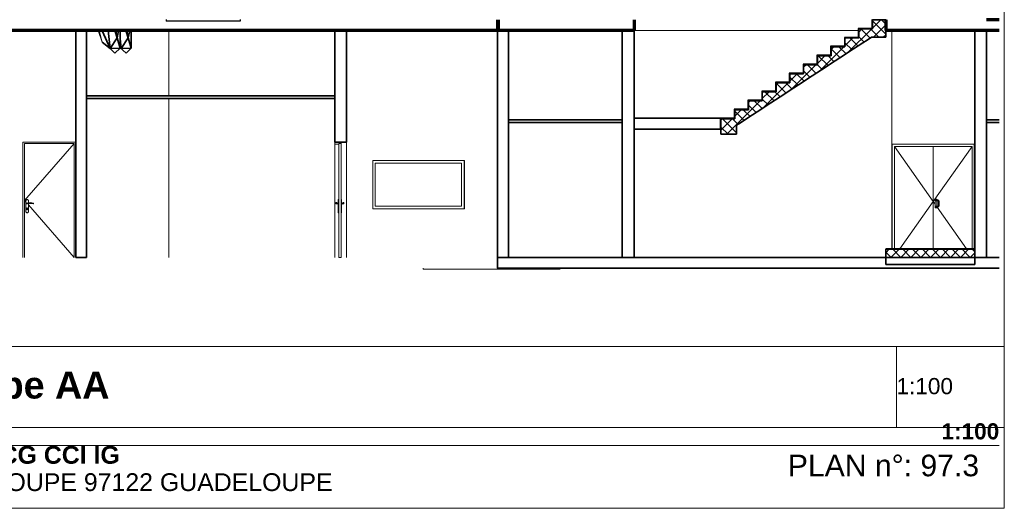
# Model space of a CAD drawing. Header units: millimetres. Extents: x 4 to 415, y 5 to 292.
# Tile 19 of 30: x 232 to 415, y 5 to 96. Entities that reach past the tile are written whole.
import ezdxf
from ezdxf.enums import TextEntityAlignment as Align
from ezdxf.xclip import XClip

# ---------------------------------------------------------------- set-up
doc = ezdxf.new("R2010")
doc.units = ezdxf.units.MM
doc.header["$MEASUREMENT"] = 0
doc.header["$XCLIPFRAME"] = 0
for name, color, linetype in [('01-007-DESSINS IMPORTES_GEOMETRE_EXTERNES_XREF', 7, 'Continuous'), ('01-014-01-VRD EXISTANTS', 7, 'Continuous'), ('02-001-DALLES', 7, 'Continuous'), ('02-006-STRUCTURE BETON PORTEUR', 7, 'Continuous'), ('02-016-ESCALIERS', 7, 'Continuous'), ('09-001-TEXTES', 7, 'Continuous'), ('Nouveau_01-011-02-ENVIRONNEMENT-VEGETATION CREEE', 7, 'Continuous'), ('Nouveau_02-005-REVETEMENT DE SOL', 7, 'Continuous'), ('Nouveau_02-022-FAUX PLAFOND', 7, 'Continuous')]:
    doc.layers.add(name, color=color, linetype=linetype)
doc.styles.add('STYLE_GENERE_1', font='Arial Bold.ttf')
doc.styles.add('STYLE_GENERE_2', font='Arial.ttf')
pattern_1 = [(45, (537.3877, 51.5518), (-0.919239, 0.919239), []), (135, (537.3877, 51.5518), (0.919239, 0.919239), [])]
pattern_2 = [(45, (537.3877, 51.5518), (-0.919239, 0.919239), []), (135, (537.3877, 51.5518), (0.919239, 0.919239), [])]

# ---------------------------------------------------------------- blocks, each defined once
blk = doc.blocks.new('Dessin_1_1', base_point=(537.39, 51.55))
at = {"layer": '02-016-ESCALIERS', "linetype": 'Continuous', "lineweight": 5}
h = blk.add_hatch(dxfattribs=at)
h.set_pattern_fill('Béton_armé_0001', color=1, style=0, pattern_type=2)
h.set_pattern_definition(pattern_2)
h.paths.add_polyline_path([(389.6, 91.88), (390.4, 92.41), (393.01, 92.41), (393.01, 94.11), (393.01, 95.61), (390.55, 95.61), (390.55, 93.94), (388, 93.94), (388, 92.27), (385.45, 92.27), (385.45, 90.61), (382.89, 90.61), (382.89, 88.94), (380.34, 88.94), (380.34, 87.27), (377.78, 87.27), (377.78, 85.61), (375.23, 85.61), (375.23, 83.94), (372.68, 83.94), (372.68, 82.27), (370.12, 82.27), (370.12, 80.61), (367.57, 80.61), (367.57, 78.94), (365.02, 78.94), (365.02, 77.27), (362.46, 77.27), (362.46, 74.41), (365.36, 74.41), (365.36, 76.06), (365.77, 76.33), (366.62, 76.88), (367.47, 77.44), (368.32, 78), (369.17, 78.55), (370.02, 79.11), (370.87, 79.66), (371.73, 80.22), (372.58, 80.77), (373.43, 81.33), (374.28, 81.88), (375.13, 82.44), (375.98, 83), (376.83, 83.55), (377.68, 84.11), (378.53, 84.66), (379.39, 85.22), (380.24, 85.77), (381.09, 86.33), (381.94, 86.88), (382.79, 87.44), (383.64, 88), (384.49, 88.55), (385.34, 89.11), (386.2, 89.66), (387.05, 90.22), (387.9, 90.77), (388.75, 91.33)])
h = blk.add_hatch(dxfattribs=at)
h.set_pattern_fill('Béton_0001', color=1, style=0, pattern_type=2)
h.set_pattern_definition(pattern_1)
h.paths.add_polyline_path([(390.45, 95.61), (393.01, 95.61), (393.01, 95.71), (390.45, 95.71)])
h = blk.add_hatch(dxfattribs=at)
h.set_pattern_fill('Béton_0001', color=1, style=0, pattern_type=2)
h.set_pattern_definition(pattern_1)
h.paths.add_polyline_path([(390.45, 95.61), (390.45, 93.94), (390.55, 93.94), (390.55, 95.61)])
h = blk.add_hatch(dxfattribs=at)
h.set_pattern_fill('Béton_0001', color=1, style=0, pattern_type=2)
h.set_pattern_definition(pattern_1)
h.paths.add_polyline_path([(387.9, 93.94), (390.45, 93.94), (390.45, 94.04), (387.9, 94.04)])
h = blk.add_hatch(dxfattribs=at)
h.set_pattern_fill('Béton_0001', color=1, style=0, pattern_type=2)
h.set_pattern_definition(pattern_1)
h.paths.add_polyline_path([(387.9, 93.94), (387.9, 92.27), (388, 92.27), (388, 93.94)])
h = blk.add_hatch(dxfattribs=at)
h.set_pattern_fill('Béton_0001', color=1, style=0, pattern_type=2)
h.set_pattern_definition(pattern_1)
h.paths.add_polyline_path([(385.34, 92.27), (387.9, 92.27), (387.9, 92.37), (385.34, 92.37)])
h = blk.add_hatch(dxfattribs=at)
h.set_pattern_fill('Béton_0001', color=1, style=0, pattern_type=2)
h.set_pattern_definition(pattern_1)
h.paths.add_polyline_path([(385.34, 92.27), (385.34, 90.61), (385.44, 90.61), (385.44, 92.27)])
h = blk.add_hatch(dxfattribs=at)
h.set_pattern_fill('Béton_0001', color=1, style=0, pattern_type=2)
h.set_pattern_definition(pattern_1)
h.paths.add_polyline_path([(382.79, 90.61), (385.34, 90.61), (385.34, 90.71), (382.79, 90.71)])
h = blk.add_hatch(dxfattribs=at)
h.set_pattern_fill('Béton_0001', color=1, style=0, pattern_type=2)
h.set_pattern_definition(pattern_1)
h.paths.add_polyline_path([(382.79, 90.61), (382.79, 88.94), (382.89, 88.94), (382.89, 90.61)])
h = blk.add_hatch(dxfattribs=at)
h.set_pattern_fill('Béton_0001', color=1, style=0, pattern_type=2)
h.set_pattern_definition(pattern_1)
h.paths.add_polyline_path([(380.24, 88.94), (382.79, 88.94), (382.79, 89.04), (380.24, 89.04)])
h = blk.add_hatch(dxfattribs=at)
h.set_pattern_fill('Béton_0001', color=1, style=0, pattern_type=2)
h.set_pattern_definition(pattern_1)
h.paths.add_polyline_path([(380.24, 88.94), (380.24, 87.27), (380.34, 87.27), (380.34, 88.94)])
h = blk.add_hatch(dxfattribs=at)
h.set_pattern_fill('Béton_0001', color=1, style=0, pattern_type=2)
h.set_pattern_definition(pattern_1)
h.paths.add_polyline_path([(377.68, 87.27), (380.24, 87.27), (380.24, 87.37), (377.68, 87.37)])
h = blk.add_hatch(dxfattribs=at)
h.set_pattern_fill('Béton_0001', color=1, style=0, pattern_type=2)
h.set_pattern_definition(pattern_1)
h.paths.add_polyline_path([(377.68, 87.27), (377.68, 85.61), (377.78, 85.61), (377.78, 87.27)])
h = blk.add_hatch(dxfattribs=at)
h.set_pattern_fill('Béton_0001', color=1, style=0, pattern_type=2)
h.set_pattern_definition(pattern_1)
h.paths.add_polyline_path([(372.58, 83.94), (375.13, 83.94), (375.13, 84.04), (372.58, 84.04)])
h = blk.add_hatch(dxfattribs=at)
h.set_pattern_fill('Béton_0001', color=1, style=0, pattern_type=2)
h.set_pattern_definition(pattern_1)
h.paths.add_polyline_path([(375.13, 85.61), (377.68, 85.61), (377.68, 85.71), (375.13, 85.71)])
h = blk.add_hatch(dxfattribs=at)
h.set_pattern_fill('Béton_0001', color=1, style=0, pattern_type=2)
h.set_pattern_definition(pattern_1)
h.paths.add_polyline_path([(375.13, 85.61), (375.13, 83.94), (375.23, 83.94), (375.23, 85.61)])
h = blk.add_hatch(dxfattribs=at)
h.set_pattern_fill('Béton_0001', color=1, style=0, pattern_type=2)
h.set_pattern_definition(pattern_1)
h.paths.add_polyline_path([(370.02, 82.27), (372.58, 82.27), (372.58, 82.37), (370.02, 82.37)])
h = blk.add_hatch(dxfattribs=at)
h.set_pattern_fill('Béton_0001', color=1, style=0, pattern_type=2)
h.set_pattern_definition(pattern_1)
h.paths.add_polyline_path([(370.02, 82.27), (370.02, 80.61), (370.12, 80.61), (370.12, 82.27)])
h = blk.add_hatch(dxfattribs=at)
h.set_pattern_fill('Béton_0001', color=1, style=0, pattern_type=2)
h.set_pattern_definition(pattern_1)
h.paths.add_polyline_path([(372.58, 83.94), (372.58, 82.27), (372.68, 82.27), (372.68, 83.94)])
h = blk.add_hatch(dxfattribs=at)
h.set_pattern_fill('Béton_0001', color=1, style=0, pattern_type=2)
h.set_pattern_definition(pattern_1)
h.paths.add_polyline_path([(367.47, 80.61), (370.02, 80.61), (370.02, 80.71), (367.47, 80.71)])
h = blk.add_hatch(dxfattribs=at)
h.set_pattern_fill('Béton_0001', color=1, style=0, pattern_type=2)
h.set_pattern_definition(pattern_1)
h.paths.add_polyline_path([(367.47, 80.61), (367.47, 78.94), (367.57, 78.94), (367.57, 80.61)])
h = blk.add_hatch(dxfattribs=at)
h.set_pattern_fill('Béton_0001', color=1, style=0, pattern_type=2)
h.set_pattern_definition(pattern_1)
h.paths.add_polyline_path([(364.92, 78.94), (367.47, 78.94), (367.47, 79.04), (364.92, 79.04)])
h = blk.add_hatch(dxfattribs=at)
h.set_pattern_fill('Béton_0001', color=1, style=0, pattern_type=2)
h.set_pattern_definition(pattern_1)
h.paths.add_polyline_path([(364.92, 78.94), (364.92, 77.27), (365.02, 77.27), (365.02, 78.94)])
h = blk.add_hatch(dxfattribs=at)
h.set_pattern_fill('Béton_0001', color=1, style=0, pattern_type=2)
h.set_pattern_definition(pattern_1)
h.paths.add_polyline_path([(362.36, 77.27), (364.92, 77.27), (364.92, 77.37), (362.36, 77.37)])
h = blk.add_hatch(dxfattribs=at)
h.set_pattern_fill('Béton_0001', color=1, style=0, pattern_type=2)
h.set_pattern_definition(pattern_1)
h.paths.add_polyline_path([(362.36, 77.27), (362.36, 75.71), (362.46, 75.71), (362.46, 77.27)])
h = blk.add_hatch(dxfattribs=at)
h.set_pattern_fill('Béton_0001', color=1, style=0, pattern_type=2)
h.set_pattern_definition(pattern_1)
h.paths.add_polyline_path([(393.01, 53.05), (409.51, 53.05), (409.51, 53.15), (393.01, 53.15)])
h = blk.add_hatch(dxfattribs=at)
h.set_pattern_fill('Béton_armé_0001', color=1, style=0, pattern_type=2)
h.set_pattern_definition(pattern_2)
h.paths.add_polyline_path([(393.01, 53.05), (393.01, 51.55), (409.51, 51.55), (409.51, 53.05)])
at = {"layer": '01-014-01-VRD EXISTANTS', "color": 8, "linetype": 'Continuous', "lineweight": 5}
for p, q in [((307.23, 49.35), (307.23, 49.55)), ((307.23, 49.35), (321.03, 49.35)), ((321.03, 49.35), (321.03, 49.55)), ((321.03, 49.35), (332.65, 49.35))]:
    blk.add_line(p, q, dxfattribs=at)
at = {"layer": '02-001-DALLES', "color": 7, "linetype": 'Continuous', "lineweight": 70}
for p, q in [((321.03, 95.65), (321.03, 93.65)), ((321.16, 95.65), (321.16, 93.65)), ((346.36, 95.65), (346.36, 93.65)), ((393.01, 95.65), (393.01, 93.65)), ((414.06, 95.65), (411.71, 95.65)), ((242.82, 93.65), (195.56, 93.65)), ((244.82, 93.65), (242.82, 93.65)), ((290.85, 93.65), (244.82, 93.65)), ((293.05, 93.65), (290.85, 93.65)), ((321.03, 93.65), (293.05, 93.65)), ((323.03, 93.65), (321.16, 93.65)), ((344.16, 93.65), (323.03, 93.65)), ((346.36, 93.65), (344.16, 93.65)), ((409.51, 93.65), (393.01, 93.65)), ((411.71, 93.65), (409.51, 93.65)), ((414.06, 93.65), (411.71, 93.65))]:
    blk.add_line(p, q, dxfattribs=at)
at = {"layer": '02-001-DALLES', "color": 7, "linetype": 'Continuous', "lineweight": 35}
for p, q in [((362.36, 77.37), (346.36, 77.37)), ((362.36, 75.37), (346.36, 75.37)), ((362.36, 75.71), (362.36, 75.37)), ((321.03, 51.55), (321.03, 49.55)), ((323.03, 51.55), (321.03, 51.55)), ((344.16, 51.55), (323.03, 51.55)), ((346.36, 51.55), (344.16, 51.55)), ((409.51, 51.55), (346.36, 51.55)), ((411.71, 51.55), (409.51, 51.55)), ((414.06, 51.55), (411.71, 51.55)), ((414.06, 49.55), (321.03, 49.55))]:
    blk.add_line(p, q, dxfattribs=at)
at = {"layer": '02-001-DALLES', "color": 7, "linetype": 'Continuous', "lineweight": 35, "flags": 128}
blk.add_lwpolyline([(362.36, 77.37), (362.36, 77.27), (362.36, 75.71)], dxfattribs=at)
at = {"layer": '02-006-STRUCTURE BETON PORTEUR', "color": 7, "linetype": 'Continuous', "lineweight": 35}
for p, q in [((242.82, 93.65), (242.82, 51.55)), ((244.82, 93.65), (244.82, 51.55)), ((290.85, 93.65), (290.85, 81.55)), ((293.05, 93.65), (293.05, 72.95)), ((321.03, 93.65), (321.03, 51.55)), ((321.16, 93.65), (321.03, 93.65)), ((323.03, 93.65), (323.03, 77.05)), ((344.16, 93.65), (344.16, 77.05)), ((346.36, 93.65), (346.36, 77.37)), ((409.51, 93.65), (409.51, 51.55)), ((411.71, 93.65), (411.71, 77.05)), ((290.85, 81.55), (290.85, 81.05)), ((290.85, 81.05), (290.85, 72.95)), ((323.03, 77.05), (323.03, 76.55)), ((344.16, 77.05), (344.16, 76.55)), ((346.36, 77.37), (346.36, 75.37)), ((411.71, 77.05), (411.71, 76.55)), ((323.03, 76.55), (323.03, 51.55)), ((344.16, 76.55), (344.16, 51.55)), ((346.36, 75.37), (346.36, 51.55)), ((411.71, 76.55), (411.71, 51.55)), ((244.82, 51.55), (242.82, 51.55))]:
    blk.add_line(p, q, dxfattribs=at)
at = {"layer": '02-006-STRUCTURE BETON PORTEUR', "color": 8, "linetype": 'Continuous', "lineweight": 5}
for p, q in [((260.08, 93.65), (260.08, 81.55)), ((346.36, 93.65), (387.9, 93.65)), ((388, 93.65), (388, 93.65)), ((394.16, 53.15), (394.16, 93.65)), ((260.08, 81.05), (260.08, 51.55)), ((233.02, 72.95), (233.02, 51.55)), ((233.02, 72.95), (233.02, 72.55)), ((242.82, 72.95), (233.02, 72.95)), ((233.02, 72.55), (233.02, 51.55)), ((242.54, 72.67), (233.3, 62.11)), ((233.3, 51.55), (233.3, 72.67)), ((233.3, 72.67), (242.54, 72.67)), ((242.54, 72.67), (242.54, 51.55)), ((394.23, 53.15), (394.23, 72.55)), ((394.23, 72.55), (409.43, 72.55)), ((394.63, 53.15), (394.63, 72.15)), ((394.63, 72.15), (409.03, 72.15)), ((394.63, 72.1), (401.83, 61.91)), ((401.83, 53.15), (401.83, 72.15)), ((409.03, 72.1), (401.83, 61.91)), ((409.03, 72.15), (409.03, 53.15)), ((409.43, 72.55), (409.43, 53.15)), ((297.92, 60.55), (297.92, 69.55)), ((297.92, 69.55), (314.91, 69.55)), ((314.85, 69.55), (314.85, 69.05)), ((314.91, 69.55), (314.91, 60.55)), ((298.36, 69.05), (298.36, 61.05)), ((314.35, 69.05), (298.36, 69.05)), ((314.35, 69.05), (314.35, 61.05)), ((314.35, 61.05), (314.35, 69.05)), ((314.85, 69.05), (314.85, 61.05)), ((233.58, 61.8), (233.3, 62.11)), ((233.63, 62.15), (233.58, 62.15)), ((233.58, 62.15), (233.58, 59.95)), ((233.68, 62.23), (233.63, 62.15)), ((233.76, 62.27), (233.68, 62.23)), ((233.84, 62.27), (233.76, 62.27)), ((233.92, 62.23), (233.84, 62.27)), ((233.97, 62.15), (233.92, 62.23)), ((234.03, 62.15), (233.97, 62.15)), ((234.03, 61.68), (234.03, 62.15)), ((402.48, 62.33), (402.18, 62.33)), ((402.18, 62.33), (402.18, 60.77)), ((402.27, 62.16), (402.26, 62.14)), ((402.26, 62.14), (402.27, 62.13)), ((402.28, 62.18), (402.27, 62.17)), ((402.27, 62.17), (402.27, 62.16)), ((402.27, 62.13), (402.27, 62.12)), ((402.27, 62.12), (402.28, 62.1)), ((402.3, 62.2), (402.28, 62.19)), ((402.28, 62.19), (402.28, 62.18)), ((402.28, 62.1), (402.28, 62.09)), ((402.28, 62.09), (402.3, 62.08)), ((402.31, 62.21), (402.3, 62.2)), ((402.3, 62.08), (402.31, 62.08)), ((402.32, 62.21), (402.31, 62.21)), ((402.33, 62.21), (402.32, 62.21)), ((402.33, 62.21), (402.65, 62.21)), ((402.48, 62.21), (402.48, 62.33)), ((402.65, 62.21), (402.78, 62.18)), ((402.72, 62.08), (402.71, 62.07)), ((402.77, 62.17), (402.76, 62.16)), ((402.76, 62.16), (402.76, 62.15)), ((402.78, 62.18), (402.77, 62.18)), ((402.77, 62.18), (402.77, 62.17)), ((402.77, 62.17), (402.77, 62.17)), ((402.78, 62.18), (402.87, 62.08)), ((402.87, 62.08), (402.86, 62.08)), ((402.87, 62.08), (402.87, 62.08)), ((402.87, 62.08), (402.87, 62.08)), ((402.87, 62.08), (402.9, 61.96)), ((233.7, 61.56), (233.72, 61.62)), ((233.72, 61.49), (233.7, 61.56)), ((233.72, 61.6), (233.71, 61.58)), ((233.71, 61.58), (233.71, 61.57)), ((233.71, 61.54), (233.71, 61.52)), ((233.71, 61.52), (233.71, 61.51)), ((233.72, 61.62), (233.78, 61.65)), ((233.77, 61.46), (233.72, 61.49)), ((233.74, 61.63), (233.73, 61.62)), ((233.73, 61.48), (233.74, 61.47)), ((233.75, 60.7), (233.73, 60.65)), ((233.73, 60.65), (233.75, 60.6)), ((233.76, 61.64), (233.74, 61.63)), ((233.74, 61.47), (233.76, 61.47)), ((233.8, 60.73), (233.75, 60.7)), ((233.75, 60.6), (233.75, 60.43)), ((233.75, 60.43), (233.77, 60.39)), ((233.84, 61.46), (233.77, 61.46)), ((233.77, 60.39), (233.8, 60.38)), ((233.78, 61.65), (233.84, 61.64)), ((233.8, 61.65), (233.79, 61.65)), ((233.79, 61.46), (233.8, 61.45)), ((233.82, 61.64), (233.8, 61.65)), ((233.8, 61.45), (233.82, 61.46)), ((233.85, 60.7), (233.8, 60.73)), ((233.8, 60.38), (233.84, 60.39)), ((233.84, 61.64), (234.12, 61.7)), ((233.89, 61.5), (233.84, 61.46)), ((233.84, 60.39), (233.85, 60.43)), ((233.85, 61.47), (233.86, 61.47)), ((233.88, 60.65), (233.85, 60.7)), ((233.85, 60.6), (233.88, 60.65)), ((233.85, 60.43), (233.85, 60.6)), ((233.86, 61.47), (233.87, 61.49)), ((234.14, 61.55), (233.89, 61.5)), ((234.03, 59.95), (234.03, 61.53)), ((242.54, 51.55), (234.03, 61.28)), ((234.12, 61.7), (234.39, 61.72)), ((234.4, 61.57), (234.14, 61.55)), ((234.39, 61.72), (234.67, 61.7)), ((234.65, 61.54), (234.4, 61.57)), ((234.9, 61.48), (234.65, 61.54)), ((234.67, 61.7), (234.94, 61.62)), ((234.96, 61.49), (234.9, 61.48)), ((234.94, 61.62), (234.99, 61.59)), ((234.99, 61.53), (234.96, 61.49)), ((234.99, 61.59), (234.99, 61.53)), ((314.91, 60.55), (297.92, 60.55)), ((298.36, 61.05), (314.35, 61.05)), ((314.85, 61.05), (314.85, 60.55)), ((395.64, 53.15), (401.83, 61.91)), ((402.18, 61.42), (401.83, 61.91)), ((402.18, 60.77), (402.48, 60.77)), ((402.26, 60.96), (402.27, 60.98)), ((402.27, 60.95), (402.26, 60.96)), ((402.27, 60.99), (402.28, 61)), ((402.27, 60.98), (402.27, 60.99)), ((402.27, 60.94), (402.27, 60.95)), ((402.28, 60.92), (402.27, 60.94)), ((402.28, 61.01), (402.3, 61.02)), ((402.28, 61), (402.28, 61.01)), ((402.28, 60.91), (402.28, 60.92)), ((402.3, 60.9), (402.28, 60.91)), ((402.3, 61.02), (402.31, 61.03)), ((402.31, 60.9), (402.3, 60.9)), ((402.31, 62.08), (402.32, 62.07)), ((402.31, 61.03), (402.32, 61.03)), ((402.32, 60.89), (402.31, 60.9)), ((402.32, 62.07), (402.33, 62.07)), ((402.32, 61.03), (402.33, 61.03)), ((402.33, 60.89), (402.32, 60.89)), ((402.33, 62.07), (402.63, 62.07)), ((402.63, 61.03), (402.33, 61.03)), ((402.65, 60.89), (402.33, 60.89)), ((402.48, 61.03), (402.48, 62.07)), ((402.48, 60.77), (402.48, 60.89)), ((408.02, 53.15), (402.55, 60.89)), ((402.63, 62.07), (402.7, 62.05)), ((402.7, 61.05), (402.63, 61.03)), ((402.78, 60.92), (402.65, 60.89)), ((402.71, 62.06), (402.7, 62.05)), ((402.7, 62.05), (402.7, 62.05)), ((402.7, 62.05), (402.75, 62.01)), ((402.75, 61.09), (402.7, 61.05)), ((402.71, 61.05), (402.7, 61.05)), ((402.7, 61.05), (402.7, 61.05)), ((402.71, 62.07), (402.71, 62.06)), ((402.71, 62.06), (402.71, 62.06)), ((402.71, 61.04), (402.71, 61.05)), ((402.71, 61.03), (402.71, 61.04)), ((402.72, 61.02), (402.71, 61.03)), ((402.76, 62.02), (402.75, 62.01)), ((402.75, 62.01), (402.75, 62.01)), ((402.75, 62.01), (402.75, 62.01)), ((402.75, 62.01), (402.76, 61.94)), ((402.76, 61.16), (402.75, 61.09)), ((402.76, 61.09), (402.75, 61.09)), ((402.75, 61.09), (402.75, 61.09)), ((402.75, 61.09), (402.75, 61.09)), ((402.77, 62.03), (402.76, 62.02)), ((402.76, 62.02), (402.76, 62.02)), ((402.76, 61.94), (402.76, 61.16)), ((402.76, 61.08), (402.76, 61.09)), ((402.77, 61.08), (402.76, 61.08)), ((402.76, 60.94), (402.76, 60.95)), ((402.77, 60.94), (402.76, 60.94)), ((402.77, 60.93), (402.77, 60.94)), ((402.78, 60.92), (402.77, 60.93)), ((402.77, 60.93), (402.77, 60.93)), ((402.87, 61.02), (402.78, 60.92)), ((402.85, 62.07), (402.84, 62.07)), ((402.85, 61.03), (402.84, 61.04)), ((402.86, 62.08), (402.85, 62.07)), ((402.86, 61.03), (402.85, 61.03)), ((402.87, 61.02), (402.86, 61.03)), ((402.9, 61.14), (402.87, 61.02)), ((402.87, 61.02), (402.87, 61.02)), ((402.87, 61.02), (402.87, 61.02)), ((402.9, 61.96), (402.9, 61.14)), ((233.58, 59.95), (233.63, 59.95)), ((233.63, 59.95), (233.68, 59.88)), ((233.68, 59.88), (233.76, 59.83)), ((233.76, 59.83), (233.84, 59.83)), ((233.84, 59.83), (233.92, 59.88)), ((233.92, 59.88), (233.97, 59.95)), ((233.97, 59.95), (234.03, 59.95))]:
    blk.add_line(p, q, dxfattribs=at)
at = {"layer": '02-006-STRUCTURE BETON PORTEUR', "color": 7, "linetype": 'Continuous', "lineweight": 20}
for p, q in [((290.85, 72.95), (290.85, 72.55)), ((291.6, 72.55), (290.85, 72.55)), ((292, 72.67), (291.6, 72.67)), ((292, 51.55), (291.6, 51.55))]:
    blk.add_line(p, q, dxfattribs=at)
at = {"layer": '02-006-STRUCTURE BETON PORTEUR', "color": 7, "linetype": 'Continuous', "lineweight": 13}
for p, q in [((290.85, 51.55), (290.85, 72.55)), ((291.6, 67.22), (291.6, 62.27)), ((292, 67.22), (292, 62.27)), ((291.5, 62.23), (291.5, 62.27)), ((291.6, 62.27), (291.5, 62.27)), ((291.5, 62.15), (291.5, 62.23)), ((291.5, 59.95), (291.5, 62.15)), ((291.6, 62.15), (291.5, 62.15)), ((292, 62.27), (292.1, 62.27)), ((292, 62.15), (292.1, 62.15)), ((292.1, 62.23), (292.1, 62.27)), ((292.1, 62.15), (292.1, 62.23)), ((292.1, 59.95), (292.1, 62.15)), ((291.05, 61.72), (291.05, 61.7)), ((291.2, 61.72), (291.05, 61.72)), ((291.05, 61.7), (291.05, 61.62)), ((291.05, 61.62), (291.05, 61.59)), ((291.2, 61.62), (291.05, 61.62)), ((291.05, 61.59), (291.05, 61.53)), ((291.05, 61.53), (291.05, 61.49)), ((291.05, 61.49), (291.05, 61.48)), ((291.05, 61.48), (291.05, 61.46)), ((291.2, 61.48), (291.05, 61.48)), ((291.05, 61.46), (291.05, 61.46)), ((291.2, 61.46), (291.05, 61.46)), ((291.2, 61.72), (291.2, 61.7)), ((291.2, 61.7), (291.2, 61.62)), ((291.2, 61.63), (291.4, 61.63)), ((291.2, 61.62), (291.2, 61.59)), ((291.2, 61.59), (291.2, 61.53)), ((291.2, 61.53), (291.2, 61.49)), ((291.2, 61.49), (291.2, 61.48)), ((291.2, 61.48), (291.2, 61.46)), ((291.2, 61.47), (291.4, 61.47)), ((291.2, 61.46), (291.2, 61.46)), ((291.4, 61.63), (291.42, 61.65)), ((291.4, 61.62), (291.4, 61.63)), ((291.4, 61.58), (291.4, 61.62)), ((291.4, 61.53), (291.4, 61.58)), ((291.4, 61.49), (291.4, 61.53)), ((291.4, 61.47), (291.4, 61.49)), ((291.4, 61.47), (291.42, 61.45)), ((291.42, 61.65), (291.5, 61.65)), ((291.42, 61.45), (291.5, 61.45)), ((291.6, 57), (291.6, 61.22)), ((292, 57), (292, 61.22)), ((292.18, 61.65), (292.1, 61.65)), ((292.18, 61.45), (292.1, 61.45)), ((292.2, 61.63), (292.18, 61.65)), ((292.2, 61.47), (292.18, 61.45)), ((292.2, 61.62), (292.2, 61.63)), ((292.4, 61.63), (292.2, 61.63)), ((292.2, 61.58), (292.2, 61.62)), ((292.2, 61.53), (292.2, 61.58)), ((292.2, 61.49), (292.2, 61.53)), ((292.2, 61.47), (292.2, 61.49)), ((292.4, 61.47), (292.2, 61.47)), ((292.4, 61.72), (292.4, 61.7)), ((292.4, 61.72), (292.55, 61.72)), ((292.4, 61.7), (292.4, 61.62)), ((292.4, 61.62), (292.4, 61.59)), ((292.4, 61.62), (292.55, 61.62)), ((292.4, 61.59), (292.4, 61.53)), ((292.4, 61.53), (292.4, 61.49)), ((292.4, 61.49), (292.4, 61.48)), ((292.4, 61.48), (292.4, 61.46)), ((292.4, 61.48), (292.55, 61.48)), ((292.4, 61.46), (292.4, 61.46)), ((292.4, 61.46), (292.55, 61.46)), ((292.55, 61.72), (292.55, 61.7)), ((292.55, 61.7), (292.55, 61.62)), ((292.55, 61.62), (292.55, 61.59)), ((292.55, 61.59), (292.55, 61.53)), ((292.55, 61.53), (292.55, 61.49)), ((292.55, 61.49), (292.55, 61.48)), ((292.55, 61.48), (292.55, 61.46)), ((292.55, 61.46), (292.55, 61.46)), ((291.5, 59.88), (291.5, 59.95)), ((291.6, 59.95), (291.5, 59.95)), ((291.5, 59.83), (291.5, 59.88)), ((291.6, 59.83), (291.5, 59.83)), ((292, 59.95), (292.1, 59.95)), ((292, 59.83), (292.1, 59.83)), ((292.1, 59.88), (292.1, 59.95)), ((292.1, 59.83), (292.1, 59.88))]:
    blk.add_line(p, q, dxfattribs=at)
at = {"layer": '02-006-STRUCTURE BETON PORTEUR', "color": 7, "linetype": 'Continuous', "lineweight": 5}
blk.add_line((293.05, 72.95), (293.05, 51.55), dxfattribs=at)
at = {"layer": '02-006-STRUCTURE BETON PORTEUR', "color": 7, "linetype": 'Continuous', "lineweight": 35, "flags": 128}
blk.add_lwpolyline([(293.05, 72.95), (292, 72.95), (290.85, 72.95)], dxfattribs=at)
at = {"layer": '02-006-STRUCTURE BETON PORTEUR', "color": 7, "linetype": 'Continuous', "lineweight": 20, "flags": 128}
for points in [[(291.6, 72.67), (291.6, 72.55), (291.6, 51.55)], [(292, 72.95), (292, 72.67), (292, 51.55)]]:
    blk.add_lwpolyline(points, dxfattribs=at)
at = {"layer": '02-016-ESCALIERS', "color": 7, "linetype": 'Continuous', "lineweight": 25}
for p, q in [((390.45, 95.71), (390.45, 95.61)), ((390.45, 95.61), (390.45, 94.04)), ((390.55, 95.61), (390.55, 93.94)), ((390.55, 95.61), (390.55, 95.61)), ((393.01, 95.71), (393.01, 95.61)), ((387.9, 94.04), (387.9, 93.94)), ((390.45, 94.04), (387.9, 94.04)), ((387.9, 93.94), (387.9, 92.37)), ((388, 93.94), (388, 92.27)), ((388, 93.94), (388, 93.94)), ((385.34, 92.37), (385.34, 92.27)), ((387.9, 92.37), (385.34, 92.37)), ((385.34, 92.27), (385.34, 90.71)), ((385.44, 92.27), (385.44, 90.61)), ((385.45, 92.27), (385.44, 92.27)), ((382.79, 90.71), (382.79, 90.61)), ((385.34, 90.71), (382.79, 90.71)), ((382.79, 90.61), (382.79, 89.04)), ((382.89, 90.61), (382.89, 88.94)), ((382.89, 90.61), (382.89, 90.61)), ((380.24, 89.04), (380.24, 88.94)), ((382.79, 89.04), (380.24, 89.04)), ((380.24, 88.94), (380.24, 87.37)), ((380.34, 88.94), (380.34, 87.27)), ((380.34, 88.94), (380.34, 88.94)), ((377.68, 87.37), (377.68, 87.27)), ((380.24, 87.37), (377.68, 87.37)), ((377.68, 87.27), (377.68, 85.71)), ((377.78, 87.27), (377.78, 85.61)), ((377.78, 87.27), (377.78, 87.27)), ((372.58, 84.04), (372.58, 83.94)), ((375.13, 84.04), (372.58, 84.04)), ((375.13, 85.71), (375.13, 85.61)), ((377.68, 85.71), (375.13, 85.71)), ((375.13, 85.61), (375.13, 84.04)), ((375.23, 85.61), (375.23, 83.94)), ((375.23, 85.61), (375.23, 85.61)), ((370.02, 82.37), (370.02, 82.27)), ((372.58, 82.37), (370.02, 82.37)), ((370.02, 82.27), (370.02, 80.71)), ((370.12, 82.27), (370.12, 80.61)), ((370.12, 82.27), (370.12, 82.27)), ((372.58, 83.94), (372.58, 82.37)), ((372.68, 83.94), (372.68, 82.27)), ((372.68, 83.94), (372.68, 83.94)), ((367.47, 80.71), (367.47, 80.61)), ((370.02, 80.71), (367.47, 80.71)), ((367.47, 80.61), (367.47, 79.04)), ((367.57, 80.61), (367.57, 78.94)), ((367.57, 80.61), (367.57, 80.61)), ((364.92, 79.04), (364.92, 78.94)), ((367.47, 79.04), (364.92, 79.04)), ((364.92, 78.94), (364.92, 77.37)), ((365.02, 78.94), (365.02, 77.27)), ((365.02, 78.94), (365.02, 78.94)), ((364.92, 77.37), (362.36, 77.37)), ((362.46, 77.27), (362.46, 75.71)), ((362.46, 77.27), (362.46, 77.27)), ((362.46, 75.71), (362.36, 75.71)), ((393.01, 53.15), (393.01, 53.05)), ((409.51, 53.15), (393.01, 53.15)), ((409.51, 53.15), (409.51, 53.05))]:
    blk.add_line(p, q, dxfattribs=at)
at = {"layer": '02-016-ESCALIERS', "color": 7, "linetype": 'Continuous', "lineweight": 35}
for p, q in [((390.55, 95.61), (390.55, 93.94)), ((393.01, 95.61), (390.55, 95.61)), ((388, 93.94), (388, 92.27)), ((390.55, 93.94), (390.55, 93.94)), ((385.45, 92.27), (385.45, 90.61)), ((388, 92.27), (388, 92.27)), ((393.01, 92.41), (390.4, 92.41)), ((382.89, 90.61), (382.89, 88.94)), ((385.45, 90.61), (385.44, 90.61)), ((380.34, 88.94), (380.34, 87.27)), ((382.89, 88.94), (382.89, 88.94)), ((377.78, 87.27), (377.78, 85.61)), ((380.34, 87.27), (380.34, 87.27)), ((375.23, 85.61), (375.23, 83.94)), ((377.78, 85.61), (377.78, 85.61)), ((370.12, 82.27), (370.12, 80.61)), ((372.68, 83.94), (372.68, 82.27)), ((372.68, 82.27), (372.68, 82.27)), ((375.23, 83.94), (375.23, 83.94)), ((367.57, 80.61), (367.57, 78.94)), ((370.12, 80.61), (370.12, 80.61)), ((365.02, 78.94), (365.02, 77.27)), ((367.57, 78.94), (367.57, 78.94)), ((362.46, 77.27), (362.46, 74.41)), ((365.02, 77.27), (365.02, 77.27)), ((365.36, 76.06), (365.36, 74.41)), ((365.36, 74.41), (362.46, 74.41)), ((393.01, 53.05), (393.01, 50.25)), ((393.01, 53.05), (409.51, 53.05)), ((409.51, 53.05), (409.51, 50.25)), ((409.51, 50.25), (393.01, 50.25))]:
    blk.add_line(p, q, dxfattribs=at)
at = {"layer": '02-016-ESCALIERS', "color": 7, "linetype": 'Continuous', "lineweight": 35, "flags": 128}
for points in [[(393.01, 95.61), (393.01, 94.11), (393.01, 92.41)], [(390.55, 93.94), (390.45, 93.94), (388, 93.94)], [(390.4, 92.41), (389.6, 91.88), (388.75, 91.33), (387.9, 90.77), (387.05, 90.22), (386.2, 89.66), (385.34, 89.11), (384.49, 88.55), (383.64, 88), (382.79, 87.44), (381.94, 86.88), (381.09, 86.33), (380.24, 85.77), (379.39, 85.22), (378.53, 84.66), (377.68, 84.11), (376.83, 83.55), (375.98, 83), (375.13, 82.44), (374.28, 81.88), (373.43, 81.33), (372.58, 80.77), (371.73, 80.22), (370.87, 79.66), (370.02, 79.11), (369.17, 78.55), (368.32, 78), (367.47, 77.44), (366.62, 76.88), (365.77, 76.33), (365.36, 76.06)], [(388, 92.27), (387.9, 92.27), (385.45, 92.27)], [(385.44, 90.61), (385.34, 90.61), (382.89, 90.61)], [(382.89, 88.94), (382.79, 88.94), (380.34, 88.94)], [(380.34, 87.27), (380.24, 87.27), (377.78, 87.27)], [(377.78, 85.61), (377.68, 85.61), (375.23, 85.61)], [(372.68, 82.27), (372.58, 82.27), (370.12, 82.27)], [(375.23, 83.94), (375.13, 83.94), (372.68, 83.94)], [(370.12, 80.61), (370.02, 80.61), (367.57, 80.61)], [(367.57, 78.94), (367.47, 78.94), (365.02, 78.94)], [(365.02, 77.27), (364.92, 77.27), (362.46, 77.27)]]:
    blk.add_lwpolyline(points, dxfattribs=at)
at = {"layer": 'Nouveau_01-011-02-ENVIRONNEMENT-VEGETATION CREEE', "color": 8, "linetype": 'Continuous', "lineweight": 5}
for p, q in [((247.69, 91.46), (246.94, 93.65)), ((247.14, 93.65), (247.69, 91.46)), ((247.67, 93.65), (247.71, 93.57)), ((247.71, 91.45), (247.69, 91.46)), ((251.56, 90), (252.14, 89.47)), ((252.14, 89.47), (252.76, 90.03))]:
    blk.add_line(p, q, dxfattribs=at)
at = {"layer": 'Nouveau_01-011-02-ENVIRONNEMENT-VEGETATION CREEE', "color": 30, "linetype": 'Continuous', "lineweight": 35}
for p, q in [((247.71, 93.57), (249.18, 90.3)), ((248.85, 93.65), (249.18, 90.3)), ((250.47, 92.26), (250.08, 93.65)), ((250.24, 93.65), (250.47, 92.26)), ((250.77, 93.65), (250.47, 92.26)), ((251.07, 90.35), (251.03, 93.65)), ((252.52, 92.26), (252.13, 93.65)), ((252.29, 93.65), (252.52, 92.26)), ((252.82, 93.65), (252.52, 92.26)), ((253.12, 90.35), (253.08, 93.65)), ((249.18, 90.3), (247.71, 91.45)), ((250.47, 92.26), (249.18, 90.3)), ((251.07, 90.35), (250.47, 92.26)), ((251.05, 92.1), (251.23, 90.3)), ((252.52, 92.26), (251.23, 90.3)), ((253.12, 90.35), (252.52, 92.26)), ((249.18, 90.3), (251.07, 90.35)), ((249.18, 90.3), (250.09, 89.47)), ((250.09, 89.47), (251.07, 90.35)), ((251.07, 90.65), (251.23, 90.3)), ((251.23, 90.3), (251.07, 90.42)), ((251.23, 90.3), (253.12, 90.35)), ((251.23, 90.3), (251.56, 90)), ((252.76, 90.03), (253.12, 90.35))]:
    blk.add_line(p, q, dxfattribs=at)
at = {"layer": 'Nouveau_02-005-REVETEMENT DE SOL', "color": 7, "linetype": 'Continuous', "lineweight": 25}
for p, q in [((259.6, 95.7), (259.6, 95.35)), ((273.33, 95.35), (259.6, 95.35)), ((273.33, 95.7), (273.33, 95.35))]:
    blk.add_line(p, q, dxfattribs=at)
at = {"layer": 'Nouveau_02-022-FAUX PLAFOND', "color": 8, "linetype": 'Continuous', "lineweight": 5}
for p, q in [((244.82, 81.55), (244.82, 81.55)), ((244.82, 81.05), (244.82, 81.05))]:
    blk.add_line(p, q, dxfattribs=at)
at = {"layer": 'Nouveau_02-022-FAUX PLAFOND', "color": 7, "linetype": 'Continuous', "lineweight": 15}
for p, q in [((244.82, 81.55), (244.82, 81.55)), ((244.82, 81.05), (244.82, 81.05))]:
    blk.add_line(p, q, dxfattribs=at)
at = {"layer": 'Nouveau_02-022-FAUX PLAFOND', "color": 7, "linetype": 'Continuous', "lineweight": 35}
for p, q in [((244.82, 81.55), (244.82, 81.05)), ((290.85, 81.55), (244.82, 81.55)), ((290.85, 81.05), (244.82, 81.05)), ((344.16, 77.05), (323.03, 77.05)), ((414.06, 77.05), (411.71, 77.05)), ((344.16, 76.55), (323.03, 76.55)), ((414.06, 76.55), (411.71, 76.55))]:
    blk.add_line(p, q, dxfattribs=at)
blk = doc.blocks.new('Titre de dessin intégré[1]', base_point=(4.06, 31.46))
at = {"layer": '01-007-DESSINS IMPORTES_GEOMETRE_EXTERNES_XREF', "color": 7, "linetype": 'Continuous', "lineweight": 20}
blk.add_line((4.06, 16.66), (414.06, 16.66), dxfattribs=at)
at = {"layer": '01-007-DESSINS IMPORTES_GEOMETRE_EXTERNES_XREF', "color": 7, "lineweight": 20, "style": 'STYLE_GENERE_1'}
blk.add_attdef('AC_DrawingNumber', text='', height=3, dxfattribs=at).set_placement((4.06, 20.78), align=Align.TOP_LEFT)
blk.add_attdef('AC_DrawingName', text='', height=3, dxfattribs=at).set_placement((209.06, 20.78), align=Align.TOP_CENTER)
blk.add_attdef('AC_DrawingScale', text='', height=3, dxfattribs=at).set_placement((414.06, 20.78), align=Align.TOP_RIGHT)

msp = doc.modelspace()

# ---------------------------------------------------------------- linework, layer by layer
at = {"color": 7, "linetype": 'Continuous', "lineweight": 13}
for points in [[(415, 5), (5, 5), (5, 292), (415, 292)], [(415, 5), (5, 5), (5, 35), (415, 35)], [(415, 20), (395, 20), (395, 35), (415, 35)], [(26, 20), (415, 20), (415, 5), (26, 5)]]:
    msp.add_lwpolyline(points, close=True, dxfattribs=at)

# ---------------------------------------------------------------- block references
at = {"layer": '01-007-DESSINS IMPORTES_GEOMETRE_EXTERNES_XREF', "color": 7, "linetype": 'Continuous', "lineweight": 20}
ref = msp.add_blockref('Dessin_1_1', (537.39, 51.55), dxfattribs=at)
XClip(ref).set_block_clipping_path([(4.0594847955, 31.4618060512), (414.0594847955, 291.8429379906)])
at = {"layer": '01-007-DESSINS IMPORTES_GEOMETRE_EXTERNES_XREF', "color": 7, "lineweight": 20}
ref = msp.add_blockref('Titre de dessin intégré[1]', (4.06, 31.46), dxfattribs=at)
ref.add_attrib('AC_DrawingScale', '1:100', dxfattribs={"color": 7, "lineweight": 20, "height": 3, "style": 'STYLE_GENERE_1'}).set_placement((414.06, 20.78), align=Align.TOP_RIGHT)

# ---------------------------------------------------------------- texts
at = {"color": 7, "linetype": 'Continuous', "lineweight": 13, "attachment_point": 4}
for s, insert, char_height, style in [('\\A1;{\\pql;\\fArial|b1|i0|c0|p0;\\W1.000000;AA Coupe AA}', (203.28, 27.11), 5, 'STYLE_GENERE_1'), ('\\A1;{\\pql;\\fArial|b0|i0|c0|p0;\\W1.000000;1:100}', (395, 27.65), 3, 'STYLE_GENERE_2')]:
    msp.add_mtext(s, dxfattribs=dict(at, insert=insert, char_height=char_height, style=style))
at = {"color": 7, "linetype": 'Continuous', "lineweight": 13, "insert": (219.35, 16.57), "char_height": 3.3, "attachment_point": 2, "line_spacing_factor": 0.920667, "style": 'STYLE_GENERE_1'}
msp.add_mtext('\\A1;{\\pqc;\\fArial|b1|i0|c0|p0;\\W1.000000;AMENAGEMENT ECG CCI IG\\P\\pqc;\\fArial|b0|i0|c0|p0;\\W1.000000;Port de Jarry BAIE MAHAULT GUADELOUPE 97122 GUADELOUPE\\fArial|b0|i0|c0|p0;\\W1.000000; }', dxfattribs=at)
at = {"layer": '09-001-TEXTES', "color": 7, "linetype": 'Continuous', "lineweight": 13, "insert": (392.59, 10.89), "char_height": 4.00009, "attachment_point": 8, "style": 'STYLE_GENERE_2'}
msp.add_mtext('\\A1;{\\pqc;\\fArial|b0|i0|c0|p0;\\W1.000000;PLAN\\fArial|b0|i0|c0|p0;\\W1.000000; n°\\fArial|b0|i0|c0|p0;\\W1.000000;: \\fArial|b0|i0|c0|p0;\\W1.000000;97.3}', dxfattribs=at)

doc.saveas('drawing.dxf')
